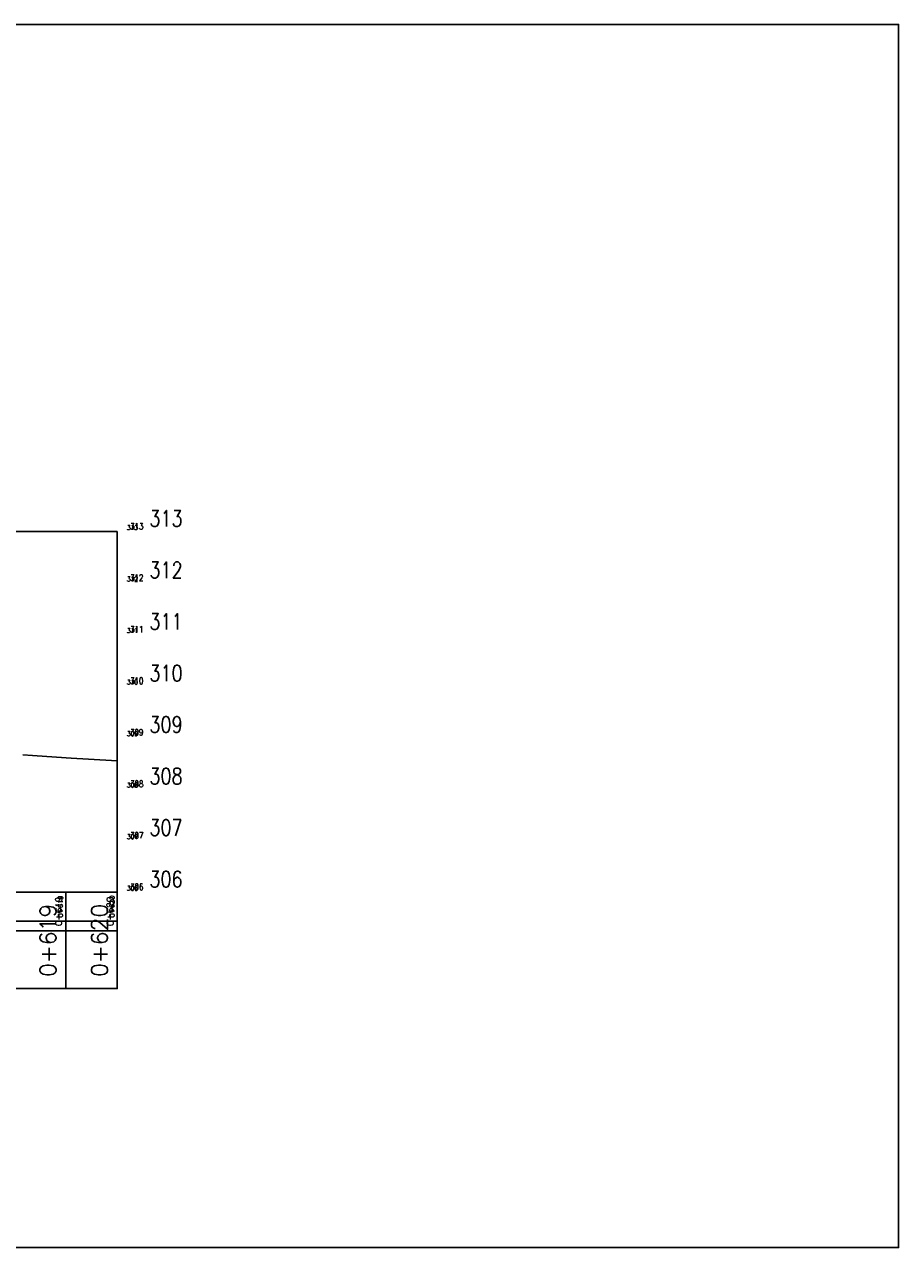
# Model space of a CAD drawing. Header units: metres. Extents: x 719936 to 720643, y 9143565 to 9144018.
# Tile 34 of 56: x 720543 to 720560, y 9143903 to 9143927. Entities that reach past the tile are written whole.
import ezdxf

# ---------------------------------------------------------------- set-up
doc = ezdxf.new("R2010")
doc.units = ezdxf.units.M
for name, color, linetype in [('01_CIVI_322_PF_GRID', 8, 'Continuous'), ('_ESTRUCTURA', 1, 'Continuous'), ('AecObjExplode_PLANTA RAPIDA_Vport_1ECE', 7, 'Continuous'), ('AecObjExplode_PLANTA RAPIDA_Vport_1ED3', 7, 'Continuous'), ('AecObjExplode_PLANTA RAPIDA_Vport_1ED7', 7, 'Continuous'), ('AecObjExplode_PLANTA RAPIDA_Vport_220C', 7, 'Continuous'), ('AecObjExplode_PLANTA RAPIDA_Vport_22C7', 7, 'Continuous'), ('AecObjExplode_PLANTA RAPIDA_Vport_22CB', 7, 'Continuous'), ('AecObjExplode_PLANTA RAPIDA_Vport_22E2', 7, 'Continuous'), ('AecObjExplode_PLANTA RAPIDA_Vport_22EB', 7, 'Continuous'), ('AecObjExplode_PLANTA RAPIDA_Vport_2460', 7, 'Continuous'), ('AecObjExplode_PLANTA RAPIDA_Vport_2496', 7, 'Continuous'), ('AIR.A3-TN', 32, 'Continuous'), ('C-ROAD-PROF-TEXT', 7, 'Continuous'), ('C-ROAD-PROF-VIEW', 7, 'Continuous')]:
    doc.layers.add(name, color=color, linetype=linetype)
doc.styles.add('AIR-Simplex.(0.80)', font='simplex.shx', dxfattribs={"width": 0.8})
doc.styles.get("Standard").update_dxf_attribs({"font": 'simplex.shx'})

# ---------------------------------------------------------------- blocks, each defined once
blk = doc.blocks.new('AecObjExplode_PLANTA RAPIDA_Vport_1ECE')
at = {"layer": '01_CIVI_322_PF_GRID', "color": 7, "linetype": 'Continuous', "lineweight": -3}
for p, q in [((720495.244, 9143917.215), (720545.244, 9143917.215)), ((720545.244, 9143910.215), (720545.244, 9143917.215)), ((720495.244, 9143910.215), (720545.244, 9143910.215))]:
    blk.add_line(p, q, dxfattribs=at)
at = {"layer": 'AIR.A3-TN', "color": 32, "linetype": 'Continuous', "lineweight": -3, "ltscale": 5, "flags": 128}
blk.add_lwpolyline([(720543.408, 9143912.876), (720543.597, 9143912.864), (720544.064, 9143912.831), (720544.351, 9143912.816), (720545.135, 9143912.768), (720545.244, 9143912.761)], dxfattribs=at)
at = {"layer": 'C-ROAD-PROF-VIEW', "color": 7, "linetype": 'Continuous', "lineweight": -3}
for p, q in [((720544.244, 9143908.34), (720544.244, 9143910.215)), ((720545.244, 9143908.34), (720545.244, 9143910.215))]:
    blk.add_line(p, q, dxfattribs=at)
blk.add_3dface([(720495.244, 9143908.34), (720545.244, 9143908.34), (720545.244, 9143910.215), (720495.244, 9143910.215)], dxfattribs=at)
at = {"layer": 'C-ROAD-PROF-TEXT', "color": 7, "linetype": 'Continuous', "lineweight": -3, "char_height": 0.3125, "attachment_point": 8, "rotation": 90}
for s, insert in [('0+619', (720544.056, 9143909.277)), ('0+620', (720545.056, 9143909.277))]:
    blk.add_mtext(s, dxfattribs=dict(at, insert=insert))
at = {"layer": 'C-ROAD-PROF-VIEW', "color": 7, "linetype": 'Continuous', "lineweight": -3, "char_height": 0.3125, "attachment_point": 4, "style": 'AIR-Simplex.(0.80)'}
for s, insert in [('313', (720545.869, 9143917.465)), ('312', (720545.869, 9143916.465)), ('311', (720545.869, 9143915.465)), ('310', (720545.869, 9143914.465)), ('309', (720545.869, 9143913.465)), ('308', (720545.869, 9143912.465)), ('307', (720545.869, 9143911.465)), ('306', (720545.869, 9143910.465))]:
    blk.add_mtext(s, dxfattribs=dict(at, insert=insert))
blk = doc.blocks.new('AecObjExplode_PLANTA RAPIDA_Vport_1ED3')
at = {"layer": '01_CIVI_322_PF_GRID', "color": 7, "linetype": 'Continuous', "lineweight": -3}
for p, q in [((720495.244, 9143917.215), (720545.244, 9143917.215)), ((720545.244, 9143910.215), (720545.244, 9143917.215)), ((720495.244, 9143910.215), (720545.244, 9143910.215))]:
    blk.add_line(p, q, dxfattribs=at)
at = {"layer": 'AIR.A3-TN', "color": 32, "linetype": 'Continuous', "lineweight": -3, "ltscale": 5, "flags": 128}
blk.add_lwpolyline([(720543.408, 9143912.876), (720543.597, 9143912.864), (720544.064, 9143912.831), (720544.351, 9143912.816), (720545.135, 9143912.768), (720545.244, 9143912.761)], dxfattribs=at)
at = {"layer": 'C-ROAD-PROF-VIEW', "color": 7, "linetype": 'Continuous', "lineweight": -3}
for p, q in [((720544.244, 9143909.465), (720544.244, 9143910.215)), ((720545.244, 9143909.465), (720545.244, 9143910.215))]:
    blk.add_line(p, q, dxfattribs=at)
blk.add_3dface([(720495.244, 9143909.465), (720545.244, 9143909.465), (720545.244, 9143910.215), (720495.244, 9143910.215)], dxfattribs=at)
at = {"layer": 'C-ROAD-PROF-TEXT', "color": 7, "linetype": 'Continuous', "lineweight": -3, "char_height": 0.125, "attachment_point": 8, "rotation": 90}
for s, insert in [('0+619', (720544.169, 9143909.84)), ('0+620', (720545.169, 9143909.84))]:
    blk.add_mtext(s, dxfattribs=dict(at, insert=insert))
at = {"layer": 'C-ROAD-PROF-VIEW', "color": 7, "linetype": 'Continuous', "lineweight": -3, "char_height": 0.125, "attachment_point": 4, "style": 'AIR-Simplex.(0.80)'}
for s, insert in [('313', (720545.494, 9143917.315)), ('312', (720545.494, 9143916.315)), ('311', (720545.494, 9143915.315)), ('310', (720545.494, 9143914.315)), ('309', (720545.494, 9143913.315)), ('308', (720545.494, 9143912.315)), ('307', (720545.494, 9143911.315)), ('306', (720545.494, 9143910.315))]:
    blk.add_mtext(s, dxfattribs=dict(at, insert=insert))
blk = doc.blocks.new('AecObjExplode_PLANTA RAPIDA_Vport_1ED7')
at = {"layer": '01_CIVI_322_PF_GRID', "color": 7, "linetype": 'Continuous', "lineweight": -3}
for p, q in [((720495.244, 9143917.215), (720545.244, 9143917.215)), ((720545.244, 9143910.215), (720545.244, 9143917.215)), ((720495.244, 9143910.215), (720545.244, 9143910.215))]:
    blk.add_line(p, q, dxfattribs=at)
at = {"layer": 'AIR.A3-TN', "color": 32, "linetype": 'Continuous', "lineweight": -3, "ltscale": 5, "flags": 128}
blk.add_lwpolyline([(720543.408, 9143912.876), (720543.597, 9143912.864), (720544.064, 9143912.831), (720544.351, 9143912.816), (720545.135, 9143912.768), (720545.244, 9143912.761)], dxfattribs=at)
at = {"layer": 'C-ROAD-PROF-VIEW', "color": 7, "linetype": 'Continuous', "lineweight": -3}
for p, q in [((720544.244, 9143909.465), (720544.244, 9143910.215)), ((720545.244, 9143909.465), (720545.244, 9143910.215))]:
    blk.add_line(p, q, dxfattribs=at)
blk.add_3dface([(720495.244, 9143909.465), (720545.244, 9143909.465), (720545.244, 9143910.215), (720495.244, 9143910.215)], dxfattribs=at)
at = {"layer": 'C-ROAD-PROF-TEXT', "color": 7, "linetype": 'Continuous', "lineweight": -3, "char_height": 0.125, "attachment_point": 8, "rotation": 90}
for s, insert in [('0+619', (720544.169, 9143909.84)), ('0+620', (720545.169, 9143909.84))]:
    blk.add_mtext(s, dxfattribs=dict(at, insert=insert))
at = {"layer": 'C-ROAD-PROF-VIEW', "color": 7, "linetype": 'Continuous', "lineweight": -3, "char_height": 0.125, "attachment_point": 4, "style": 'AIR-Simplex.(0.80)'}
for s, insert in [('313', (720545.494, 9143917.315)), ('312', (720545.494, 9143916.315)), ('311', (720545.494, 9143915.315)), ('310', (720545.494, 9143914.315)), ('309', (720545.494, 9143913.315)), ('308', (720545.494, 9143912.315)), ('307', (720545.494, 9143911.315)), ('306', (720545.494, 9143910.315))]:
    blk.add_mtext(s, dxfattribs=dict(at, insert=insert))
blk = doc.blocks.new('AecObjExplode_PLANTA RAPIDA_Vport_220C')
at = {"layer": '01_CIVI_322_PF_GRID', "color": 7, "linetype": 'Continuous', "lineweight": -3}
for p, q in [((720495.244, 9143917.215), (720545.244, 9143917.215)), ((720545.244, 9143910.215), (720545.244, 9143917.215)), ((720495.244, 9143910.215), (720545.244, 9143910.215))]:
    blk.add_line(p, q, dxfattribs=at)
at = {"layer": 'AIR.A3-TN', "color": 32, "linetype": 'Continuous', "lineweight": -3, "ltscale": 5, "flags": 128}
blk.add_lwpolyline([(720543.408, 9143912.876), (720543.597, 9143912.864), (720544.064, 9143912.831), (720544.351, 9143912.816), (720545.135, 9143912.768), (720545.244, 9143912.761)], dxfattribs=at)
at = {"layer": 'C-ROAD-PROF-VIEW', "color": 7, "linetype": 'Continuous', "lineweight": -3}
for p, q in [((720544.244, 9143908.34), (720544.244, 9143910.215)), ((720545.244, 9143908.34), (720545.244, 9143910.215))]:
    blk.add_line(p, q, dxfattribs=at)
blk.add_3dface([(720495.244, 9143908.34), (720545.244, 9143908.34), (720545.244, 9143910.215), (720495.244, 9143910.215)], dxfattribs=at)
at = {"layer": 'C-ROAD-PROF-TEXT', "color": 7, "linetype": 'Continuous', "lineweight": -3, "char_height": 0.3125, "attachment_point": 8, "rotation": 90}
for s, insert in [('0+619', (720544.056, 9143909.277)), ('0+620', (720545.056, 9143909.277))]:
    blk.add_mtext(s, dxfattribs=dict(at, insert=insert))
at = {"layer": 'C-ROAD-PROF-VIEW', "color": 7, "linetype": 'Continuous', "lineweight": -3, "char_height": 0.3125, "attachment_point": 4, "style": 'AIR-Simplex.(0.80)'}
for s, insert in [('313', (720545.869, 9143917.465)), ('312', (720545.869, 9143916.465)), ('311', (720545.869, 9143915.465)), ('310', (720545.869, 9143914.465)), ('309', (720545.869, 9143913.465)), ('308', (720545.869, 9143912.465)), ('307', (720545.869, 9143911.465)), ('306', (720545.869, 9143910.465))]:
    blk.add_mtext(s, dxfattribs=dict(at, insert=insert))
blk = doc.blocks.new('AecObjExplode_PLANTA RAPIDA_Vport_22C7')
at = {"layer": '01_CIVI_322_PF_GRID', "color": 7, "linetype": 'Continuous', "lineweight": -3}
for p, q in [((720495.244, 9143917.215), (720545.244, 9143917.215)), ((720545.244, 9143910.215), (720545.244, 9143917.215)), ((720495.244, 9143910.215), (720545.244, 9143910.215))]:
    blk.add_line(p, q, dxfattribs=at)
at = {"layer": 'AIR.A3-TN', "color": 32, "linetype": 'Continuous', "lineweight": -3, "ltscale": 5, "flags": 128}
blk.add_lwpolyline([(720543.408, 9143912.876), (720543.597, 9143912.864), (720544.064, 9143912.831), (720544.351, 9143912.816), (720545.135, 9143912.768), (720545.244, 9143912.761)], dxfattribs=at)
at = {"layer": 'C-ROAD-PROF-VIEW', "color": 7, "linetype": 'Continuous', "lineweight": -3}
for p, q in [((720544.244, 9143909.652), (720544.244, 9143910.215)), ((720545.244, 9143909.652), (720545.244, 9143910.215))]:
    blk.add_line(p, q, dxfattribs=at)
blk.add_3dface([(720495.244, 9143909.652), (720545.244, 9143909.652), (720545.244, 9143910.215), (720495.244, 9143910.215)], dxfattribs=at)
at = {"layer": 'C-ROAD-PROF-TEXT', "color": 7, "linetype": 'Continuous', "lineweight": -3, "char_height": 0.0938, "attachment_point": 8, "rotation": 90}
for s, insert in [('0+619', (720544.188, 9143909.933)), ('0+620', (720545.188, 9143909.933))]:
    blk.add_mtext(s, dxfattribs=dict(at, insert=insert))
at = {"layer": 'C-ROAD-PROF-VIEW', "color": 7, "linetype": 'Continuous', "lineweight": -3, "char_height": 0.0938, "attachment_point": 4, "style": 'AIR-Simplex.(0.80)'}
for s, insert in [('313', (720545.431, 9143917.29)), ('312', (720545.431, 9143916.29)), ('311', (720545.431, 9143915.29)), ('310', (720545.431, 9143914.29)), ('309', (720545.431, 9143913.29)), ('308', (720545.431, 9143912.29)), ('307', (720545.431, 9143911.29)), ('306', (720545.431, 9143910.29))]:
    blk.add_mtext(s, dxfattribs=dict(at, insert=insert))
blk = doc.blocks.new('AecObjExplode_PLANTA RAPIDA_Vport_22CB')
at = {"layer": '01_CIVI_322_PF_GRID', "color": 7, "linetype": 'Continuous', "lineweight": -3}
for p, q in [((720495.244, 9143917.215), (720545.244, 9143917.215)), ((720545.244, 9143910.215), (720545.244, 9143917.215)), ((720495.244, 9143910.215), (720545.244, 9143910.215))]:
    blk.add_line(p, q, dxfattribs=at)
at = {"layer": 'AIR.A3-TN', "color": 32, "linetype": 'Continuous', "lineweight": -3, "ltscale": 5, "flags": 128}
blk.add_lwpolyline([(720543.408, 9143912.876), (720543.597, 9143912.864), (720544.064, 9143912.831), (720544.351, 9143912.816), (720545.135, 9143912.768), (720545.244, 9143912.761)], dxfattribs=at)
at = {"layer": 'C-ROAD-PROF-VIEW', "color": 7, "linetype": 'Continuous', "lineweight": -3}
for p, q in [((720544.244, 9143909.652), (720544.244, 9143910.215)), ((720545.244, 9143909.652), (720545.244, 9143910.215))]:
    blk.add_line(p, q, dxfattribs=at)
blk.add_3dface([(720495.244, 9143909.652), (720545.244, 9143909.652), (720545.244, 9143910.215), (720495.244, 9143910.215)], dxfattribs=at)
at = {"layer": 'C-ROAD-PROF-TEXT', "color": 7, "linetype": 'Continuous', "lineweight": -3, "char_height": 0.0938, "attachment_point": 8, "rotation": 90}
for s, insert in [('0+619', (720544.188, 9143909.933)), ('0+620', (720545.188, 9143909.933))]:
    blk.add_mtext(s, dxfattribs=dict(at, insert=insert))
at = {"layer": 'C-ROAD-PROF-VIEW', "color": 7, "linetype": 'Continuous', "lineweight": -3, "char_height": 0.0938, "attachment_point": 4, "style": 'AIR-Simplex.(0.80)'}
for s, insert in [('313', (720545.431, 9143917.29)), ('312', (720545.431, 9143916.29)), ('311', (720545.431, 9143915.29)), ('310', (720545.431, 9143914.29)), ('309', (720545.431, 9143913.29)), ('308', (720545.431, 9143912.29)), ('307', (720545.431, 9143911.29)), ('306', (720545.431, 9143910.29))]:
    blk.add_mtext(s, dxfattribs=dict(at, insert=insert))
blk = doc.blocks.new('AecObjExplode_PLANTA RAPIDA_Vport_22E2')
at = {"layer": '01_CIVI_322_PF_GRID', "color": 7, "linetype": 'Continuous', "lineweight": -3}
for p, q in [((720495.244, 9143917.215), (720545.244, 9143917.215)), ((720545.244, 9143910.215), (720545.244, 9143917.215)), ((720495.244, 9143910.215), (720545.244, 9143910.215))]:
    blk.add_line(p, q, dxfattribs=at)
at = {"layer": 'AIR.A3-TN', "color": 32, "linetype": 'Continuous', "lineweight": -3, "ltscale": 5, "flags": 128}
blk.add_lwpolyline([(720543.408, 9143912.876), (720543.597, 9143912.864), (720544.064, 9143912.831), (720544.351, 9143912.816), (720545.135, 9143912.768), (720545.244, 9143912.761)], dxfattribs=at)
at = {"layer": 'C-ROAD-PROF-VIEW', "color": 7, "linetype": 'Continuous', "lineweight": -3}
for p, q in [((720544.244, 9143909.652), (720544.244, 9143910.215)), ((720545.244, 9143909.652), (720545.244, 9143910.215))]:
    blk.add_line(p, q, dxfattribs=at)
blk.add_3dface([(720495.244, 9143909.652), (720545.244, 9143909.652), (720545.244, 9143910.215), (720495.244, 9143910.215)], dxfattribs=at)
at = {"layer": 'C-ROAD-PROF-TEXT', "color": 7, "linetype": 'Continuous', "lineweight": -3, "char_height": 0.0938, "attachment_point": 8, "rotation": 90}
for s, insert in [('0+619', (720544.188, 9143909.933)), ('0+620', (720545.188, 9143909.933))]:
    blk.add_mtext(s, dxfattribs=dict(at, insert=insert))
at = {"layer": 'C-ROAD-PROF-VIEW', "color": 7, "linetype": 'Continuous', "lineweight": -3, "char_height": 0.0938, "attachment_point": 4, "style": 'AIR-Simplex.(0.80)'}
for s, insert in [('313', (720545.431, 9143917.29)), ('312', (720545.431, 9143916.29)), ('311', (720545.431, 9143915.29)), ('310', (720545.431, 9143914.29)), ('309', (720545.431, 9143913.29)), ('308', (720545.431, 9143912.29)), ('307', (720545.431, 9143911.29)), ('306', (720545.431, 9143910.29))]:
    blk.add_mtext(s, dxfattribs=dict(at, insert=insert))
blk = doc.blocks.new('AecObjExplode_PLANTA RAPIDA_Vport_22EB')
at = {"layer": '01_CIVI_322_PF_GRID', "color": 7, "linetype": 'Continuous', "lineweight": -3}
for p, q in [((720495.244, 9143917.215), (720545.244, 9143917.215)), ((720545.244, 9143910.215), (720545.244, 9143917.215)), ((720495.244, 9143910.215), (720545.244, 9143910.215))]:
    blk.add_line(p, q, dxfattribs=at)
at = {"layer": 'AIR.A3-TN', "color": 32, "linetype": 'Continuous', "lineweight": -3, "ltscale": 5, "flags": 128}
blk.add_lwpolyline([(720543.408, 9143912.876), (720543.597, 9143912.864), (720544.064, 9143912.831), (720544.351, 9143912.816), (720545.135, 9143912.768), (720545.244, 9143912.761)], dxfattribs=at)
at = {"layer": 'C-ROAD-PROF-VIEW', "color": 7, "linetype": 'Continuous', "lineweight": -3}
for p, q in [((720544.244, 9143909.652), (720544.244, 9143910.215)), ((720545.244, 9143909.652), (720545.244, 9143910.215))]:
    blk.add_line(p, q, dxfattribs=at)
blk.add_3dface([(720495.244, 9143909.652), (720545.244, 9143909.652), (720545.244, 9143910.215), (720495.244, 9143910.215)], dxfattribs=at)
at = {"layer": 'C-ROAD-PROF-TEXT', "color": 7, "linetype": 'Continuous', "lineweight": -3, "char_height": 0.0938, "attachment_point": 8, "rotation": 90}
for s, insert in [('0+619', (720544.188, 9143909.933)), ('0+620', (720545.188, 9143909.933))]:
    blk.add_mtext(s, dxfattribs=dict(at, insert=insert))
at = {"layer": 'C-ROAD-PROF-VIEW', "color": 7, "linetype": 'Continuous', "lineweight": -3, "char_height": 0.0938, "attachment_point": 4, "style": 'AIR-Simplex.(0.80)'}
for s, insert in [('313', (720545.431, 9143917.29)), ('312', (720545.431, 9143916.29)), ('311', (720545.431, 9143915.29)), ('310', (720545.431, 9143914.29)), ('309', (720545.431, 9143913.29)), ('308', (720545.431, 9143912.29)), ('307', (720545.431, 9143911.29)), ('306', (720545.431, 9143910.29))]:
    blk.add_mtext(s, dxfattribs=dict(at, insert=insert))
blk = doc.blocks.new('AecObjExplode_PLANTA RAPIDA_Vport_2460')
at = {"layer": '01_CIVI_322_PF_GRID', "color": 7, "linetype": 'Continuous', "lineweight": -3}
for p, q in [((720495.244, 9143917.215), (720545.244, 9143917.215)), ((720545.244, 9143910.215), (720545.244, 9143917.215)), ((720495.244, 9143910.215), (720545.244, 9143910.215))]:
    blk.add_line(p, q, dxfattribs=at)
at = {"layer": 'AIR.A3-TN', "color": 32, "linetype": 'Continuous', "lineweight": -3, "ltscale": 5, "flags": 128}
blk.add_lwpolyline([(720543.408, 9143912.876), (720543.597, 9143912.864), (720544.064, 9143912.831), (720544.351, 9143912.816), (720545.135, 9143912.768), (720545.244, 9143912.761)], dxfattribs=at)
at = {"layer": 'C-ROAD-PROF-VIEW', "color": 7, "linetype": 'Continuous', "lineweight": -3}
for p, q in [((720544.244, 9143909.652), (720544.244, 9143910.215)), ((720545.244, 9143909.652), (720545.244, 9143910.215))]:
    blk.add_line(p, q, dxfattribs=at)
blk.add_3dface([(720495.244, 9143909.652), (720545.244, 9143909.652), (720545.244, 9143910.215), (720495.244, 9143910.215)], dxfattribs=at)
at = {"layer": 'C-ROAD-PROF-TEXT', "color": 7, "linetype": 'Continuous', "lineweight": -3, "char_height": 0.0937, "attachment_point": 8, "rotation": 90}
for s, insert in [('0+619', (720544.188, 9143909.933)), ('0+620', (720545.188, 9143909.933))]:
    blk.add_mtext(s, dxfattribs=dict(at, insert=insert))
at = {"layer": 'C-ROAD-PROF-VIEW', "color": 7, "linetype": 'Continuous', "lineweight": -3, "char_height": 0.0937, "attachment_point": 4, "style": 'AIR-Simplex.(0.80)'}
for s, insert in [('313', (720545.431, 9143917.29)), ('312', (720545.431, 9143916.29)), ('311', (720545.431, 9143915.29)), ('310', (720545.431, 9143914.29)), ('309', (720545.431, 9143913.29)), ('308', (720545.431, 9143912.29)), ('307', (720545.431, 9143911.29)), ('306', (720545.431, 9143910.29))]:
    blk.add_mtext(s, dxfattribs=dict(at, insert=insert))
blk = doc.blocks.new('AecObjExplode_PLANTA RAPIDA_Vport_2496')
at = {"layer": '01_CIVI_322_PF_GRID', "color": 7, "linetype": 'Continuous', "lineweight": -3}
for p, q in [((720495.244, 9143917.215), (720545.244, 9143917.215)), ((720545.244, 9143910.215), (720545.244, 9143917.215)), ((720495.244, 9143910.215), (720545.244, 9143910.215))]:
    blk.add_line(p, q, dxfattribs=at)
at = {"layer": 'AIR.A3-TN', "color": 32, "linetype": 'Continuous', "lineweight": -3, "ltscale": 5, "flags": 128}
blk.add_lwpolyline([(720543.408, 9143912.876), (720543.597, 9143912.864), (720544.064, 9143912.831), (720544.351, 9143912.816), (720545.135, 9143912.768), (720545.244, 9143912.761)], dxfattribs=at)
at = {"layer": 'C-ROAD-PROF-VIEW', "color": 7, "linetype": 'Continuous', "lineweight": -3}
for p, q in [((720544.244, 9143909.652), (720544.244, 9143910.215)), ((720545.244, 9143909.652), (720545.244, 9143910.215))]:
    blk.add_line(p, q, dxfattribs=at)
blk.add_3dface([(720495.244, 9143909.652), (720545.244, 9143909.652), (720545.244, 9143910.215), (720495.244, 9143910.215)], dxfattribs=at)
at = {"layer": 'C-ROAD-PROF-TEXT', "color": 7, "linetype": 'Continuous', "lineweight": -3, "char_height": 0.0938, "attachment_point": 8, "rotation": 90}
for s, insert in [('0+619', (720544.188, 9143909.933)), ('0+620', (720545.188, 9143909.933))]:
    blk.add_mtext(s, dxfattribs=dict(at, insert=insert))
at = {"layer": 'C-ROAD-PROF-VIEW', "color": 7, "linetype": 'Continuous', "lineweight": -3, "char_height": 0.0938, "attachment_point": 4, "style": 'AIR-Simplex.(0.80)'}
for s, insert in [('313', (720545.431, 9143917.29)), ('312', (720545.431, 9143916.29)), ('311', (720545.431, 9143915.29)), ('310', (720545.431, 9143914.29)), ('309', (720545.431, 9143913.29)), ('308', (720545.431, 9143912.29)), ('307', (720545.431, 9143911.29)), ('306', (720545.431, 9143910.29))]:
    blk.add_mtext(s, dxfattribs=dict(at, insert=insert))

msp = doc.modelspace()

# ---------------------------------------------------------------- linework, layer by layer
at = {"layer": '_ESTRUCTURA'}
msp.add_lwpolyline([(720479.285, 9143927.055), (720560.413, 9143927.055), (720560.413, 9143903.315), (720479.285, 9143903.315)], close=True, dxfattribs=at)
at = {"layer": 'AIR.A3-TN', "color": 32, "linetype": 'Continuous', "lineweight": -3, "ltscale": 5, "flags": 128}
msp.add_lwpolyline([(720543.408, 9143912.876), (720543.597, 9143912.864), (720544.064, 9143912.831), (720544.351, 9143912.816), (720545.135, 9143912.768), (720545.244, 9143912.761)], dxfattribs=at)

# ---------------------------------------------------------------- next in the draw order: block references
at = {"layer": 'AecObjExplode_PLANTA RAPIDA_Vport_1ECE'}
msp.add_blockref('AecObjExplode_PLANTA RAPIDA_Vport_1ECE', (0, 0), dxfattribs=at)

# ---------------------------------------------------------------- next in the draw order: block references
at = {"layer": 'AecObjExplode_PLANTA RAPIDA_Vport_1ED3'}
msp.add_blockref('AecObjExplode_PLANTA RAPIDA_Vport_1ED3', (0, 0), dxfattribs=at)

# ---------------------------------------------------------------- next in the draw order: block references
at = {"layer": 'AecObjExplode_PLANTA RAPIDA_Vport_1ED7'}
msp.add_blockref('AecObjExplode_PLANTA RAPIDA_Vport_1ED7', (0, 0), dxfattribs=at)

# ---------------------------------------------------------------- next in the draw order: block references
at = {"layer": 'AecObjExplode_PLANTA RAPIDA_Vport_220C'}
msp.add_blockref('AecObjExplode_PLANTA RAPIDA_Vport_220C', (0, 0), dxfattribs=at)

# ---------------------------------------------------------------- next in the draw order: block references
at = {"layer": 'AecObjExplode_PLANTA RAPIDA_Vport_22C7'}
msp.add_blockref('AecObjExplode_PLANTA RAPIDA_Vport_22C7', (0, 0), dxfattribs=at)

# ---------------------------------------------------------------- next in the draw order: block references
at = {"layer": 'AecObjExplode_PLANTA RAPIDA_Vport_22CB'}
msp.add_blockref('AecObjExplode_PLANTA RAPIDA_Vport_22CB', (0, 0), dxfattribs=at)

# ---------------------------------------------------------------- next in the draw order: block references
at = {"layer": 'AecObjExplode_PLANTA RAPIDA_Vport_22E2'}
msp.add_blockref('AecObjExplode_PLANTA RAPIDA_Vport_22E2', (0, 0), dxfattribs=at)

# ---------------------------------------------------------------- next in the draw order: block references
at = {"layer": 'AecObjExplode_PLANTA RAPIDA_Vport_22EB'}
msp.add_blockref('AecObjExplode_PLANTA RAPIDA_Vport_22EB', (0, 0), dxfattribs=at)

# ---------------------------------------------------------------- next in the draw order: block references
at = {"layer": 'AecObjExplode_PLANTA RAPIDA_Vport_2460'}
msp.add_blockref('AecObjExplode_PLANTA RAPIDA_Vport_2460', (0, 0), dxfattribs=at)

# ---------------------------------------------------------------- next in the draw order: block references
at = {"layer": 'AecObjExplode_PLANTA RAPIDA_Vport_2496'}
msp.add_blockref('AecObjExplode_PLANTA RAPIDA_Vport_2496', (0, 0), dxfattribs=at)

doc.saveas('drawing.dxf')
